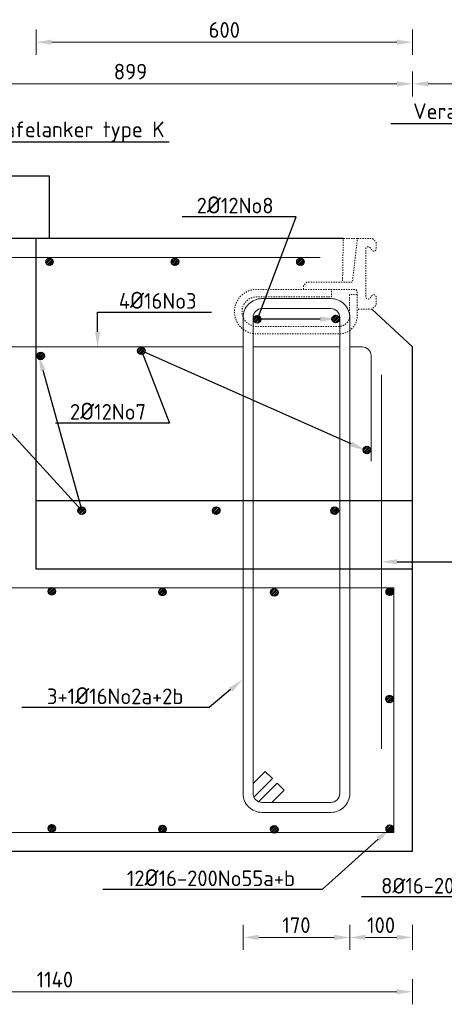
# Model space of a CAD drawing. Header units: millimetres. Extents: x -8028558 to 327273, y -63352 to 83293.
# Tile 7 of 195: x -29463 to -28786, y -8279 to -6709. Entities that reach past the tile are written whole.
import ezdxf
from ezdxf import colors
from ezdxf.entities.mleader import LeaderData, LeaderLine
from ezdxf.math import Vec2, Vec3

# ---------------------------------------------------------------- set-up
doc = ezdxf.new("R2010")
doc.units = ezdxf.units.MM
doc.linetypes.add('NLCS-HIDDEN', pattern=[4, 2, -2])
for name, color, linetype, lineweight in [('B-CO-BC-BETONVORM-AD', 252, 'Continuous', 18), ('B-CO-BC-BETONVORM-GD', 90, 'Continuous', 25), ('B-CO-BC-BETONVORM-M', 7, 'Continuous', 18), ('B-CO-BC-STORTNAAD-GD', 10, 'BC-STORTNAAD', 25), ('B-CO-BC-WAPENING-GD', 130, 'Continuous', 25), ('B-CO-BC-WAPENING_HOOFDWAPENING-G', 170, 'Continuous', 18), ('B-CO-SC-STAALVORM-AD', 252, 'Continuous', 18), ('B-CO-SC-STAALVORM-GN', 10, 'NLCS-HIDDEN', 13), ('B-GV-AM-AS_KUNSTWERK_GELUIDSWERENDEVOORZIENING-GD', 10, 'Continuous', 25), ('X-XX-AL-M', 7, 'Continuous', 18), ('X-XX-AL-VERWIJZING-T25', 7, 'Continuous', 25)]:
    doc.layers.add(name, color=color, linetype=linetype, lineweight=lineweight)
doc.styles.add('NLCS-ISO-MM10-T25', font='NLCS-ISO.ttf', dxfattribs={"height": 25})
doc.linetypes.add('BC-STORTNAAD', pattern='A,15,-1,[175,NLCS.SHX,S=1,R=0,X=0,Y=0],-1', length=17)
doc.dimstyles.new('NLCS-MM10-T25-PIJL_L0_H0', dxfattribs={"dimscale": 10, "dimtxt": 2.5, "dimasz": 2.5, "dimexe": 2, "dimexo": 2, "dimgap": 0.7, "dimtad": 1, "dimdec": 0, "dimzin": 0, "dimdsep": 46, "dimtxsty": 'NLCS-ISO-MM10-T25', "dimcen": 0, "dimdle": 2, "dimclrd": 256, "dimclre": 256, "dimclrt": 256, "dimadec": 0, "dimazin": 0, "dimtfac": 1, "dimtdec": 3, "dimtofl": 0, "dimtmove": 0, "dimatfit": 3, "dimfxl": 2, "dimfxlon": 1, "dimtfillclr": 256, "dimtolj": 1, "dimtzin": 0, "dimlwd": -1, "dimlwe": -1, "dimarcsym": 0})
doc.dimstyles.new('NLCS-MM10-T25-PIJL_L0_H4', dxfattribs={"dimscale": 10, "dimtxt": 2.5, "dimasz": 2.5, "dimexe": 2, "dimexo": 2, "dimgap": 0.7, "dimtad": 1, "dimdec": 0, "dimzin": 0, "dimdsep": 46, "dimtxsty": 'NLCS-ISO-MM10-T25', "dimcen": 0, "dimdle": 2, "dimclrd": 256, "dimclre": 256, "dimclrt": 256, "dimadec": 4, "dimazin": 0, "dimtfac": 1, "dimtdec": 3, "dimtofl": 0, "dimtmove": 0, "dimatfit": 3, "dimfxl": 2, "dimfxlon": 1, "dimtfillclr": 256, "dimtolj": 1, "dimtzin": 0, "dimlwd": -1, "dimlwe": -1, "dimarcsym": 0})
pattern_1 = [(45, (0, 50.9847), (-2.8284271, 2.8284271), []), (45, (0, 53.413), (-2.8284271, 2.8284271), []), (45, (0, 53.513), (-2.8284271, 2.8284271), []), (45, (0, 53.613), (-2.8284271, 2.8284271), [])]
pattern_2 = [(45, (0, 0), (-2.8284271, 2.8284271), []), (45, (0, 2.4284), (-2.8284271, 2.8284271), []), (45, (0, 2.5284), (-2.8284271, 2.8284271), []), (45, (0, 2.6284), (-2.8284271, 2.8284271), [])]
pattern_3 = [(45, (0, 37), (-2.8284271, 2.8284271), []), (45, (0, 39.4284), (-2.8284271, 2.8284271), []), (45, (0, 39.5284), (-2.8284271, 2.8284271), []), (45, (0, 39.6284), (-2.8284271, 2.8284271), [])]

# ---------------------------------------------------------------- blocks, each defined once
blk = doc.blocks.new('*D127')
at = {"layer": 'B-CO-BC-BETONVORM-M', "transparency": 16777216}
for p, q in [((-28836.6, -6831.4), (-28836.6, -6791.4)), ((-28601.8, -6831.4), (-28601.8, -6791.4)), ((-28811.6, -6811.4), (-28626.8, -6811.4))]:
    blk.add_line(p, q, dxfattribs=at)
for points in [[(-28811.6, -6807.2), (-28811.6, -6815.5), (-28836.6, -6811.4)], [(-28626.8, -6807.2), (-28626.8, -6815.5), (-28601.8, -6811.4)]]:
    blk.add_solid(points, dxfattribs=at)
at = {"layer": 'B-CO-BC-BETONVORM-M', "transparency": 16777216, "insert": (-28719.2, -6791.9), "char_height": 25, "attachment_point": 5, "style": 'NLCS-ISO-MM10-T25'}
blk.add_mtext('\\A1;Var', dxfattribs=at)
blk = doc.blocks.new('*D129')
at = {"layer": 'X-XX-AL-M', "transparency": 16777216}
for p, q in [((-29976.6, -8239.1), (-29976.6, -8279.1)), ((-28836.6, -8239.1), (-28836.6, -8279.1)), ((-29951.6, -8259.1), (-28861.6, -8259.1))]:
    blk.add_line(p, q, dxfattribs=at)
for points in [[(-29951.6, -8254.9), (-29951.6, -8263.2), (-29976.6, -8259.1)], [(-28861.6, -8254.9), (-28861.6, -8263.2), (-28836.6, -8259.1)]]:
    blk.add_solid(points, dxfattribs=at)
at = {"layer": 'X-XX-AL-M', "transparency": 16777216, "insert": (-29406.6, -8239.6), "char_height": 25, "attachment_point": 5, "style": 'NLCS-ISO-MM10-T25'}
blk.add_mtext('\\A1;1140', dxfattribs=at)
blk = doc.blocks.new('*D130')
at = {"layer": 'B-CO-BC-BETONVORM-M', "transparency": 16777216}
for p, q in [((-29436.6, -6764.9), (-29436.6, -6724.9)), ((-28836.6, -6764.9), (-28836.6, -6724.9)), ((-29411.6, -6744.9), (-28861.6, -6744.9))]:
    blk.add_line(p, q, dxfattribs=at)
for points in [[(-29411.6, -6740.8), (-29411.6, -6749.1), (-29436.6, -6744.9)], [(-28861.6, -6740.8), (-28861.6, -6749.1), (-28836.6, -6744.9)]]:
    blk.add_solid(points, dxfattribs=at)
at = {"layer": 'B-CO-BC-BETONVORM-M', "transparency": 16777216, "insert": (-29136.6, -6725.4), "char_height": 25, "attachment_point": 5, "style": 'NLCS-ISO-MM10-T25'}
blk.add_mtext('\\A1;600', dxfattribs=at)
blk = doc.blocks.new('*D131')
at = {"layer": 'X-XX-AL-M', "transparency": 16777216}
for p, q in [((-29106.6, -8152.4), (-29106.6, -8192.4)), ((-28936.6, -8152.4), (-28936.6, -8192.4)), ((-29081.6, -8172.4), (-28961.6, -8172.4))]:
    blk.add_line(p, q, dxfattribs=at)
for points in [[(-29081.6, -8168.2), (-29081.6, -8176.6), (-29106.6, -8172.4)], [(-28961.6, -8168.2), (-28961.6, -8176.6), (-28936.6, -8172.4)]]:
    blk.add_solid(points, dxfattribs=at)
at = {"layer": 'X-XX-AL-M', "transparency": 16777216, "insert": (-29021.6, -8152.9), "char_height": 25, "attachment_point": 5, "style": 'NLCS-ISO-MM10-T25'}
blk.add_mtext('\\A1;170', dxfattribs=at)
blk = doc.blocks.new('*D151')
at = {"layer": 'X-XX-AL-M', "transparency": 16777216}
for p, q in [((-30240, -7585.1), (-30280, -7585.1)), ((-30260, -8010.1), (-30260, -7610.1)), ((-30240, -8035.1), (-30280, -8035.1))]:
    blk.add_line(p, q, dxfattribs=at)
for points in [[(-30264.2, -7610.1), (-30255.8, -7610.1), (-30260, -7585.1)], [(-30264.2, -8010.1), (-30255.8, -8010.1), (-30260, -8035.1)]]:
    blk.add_solid(points, dxfattribs=at)
at = {"layer": 'X-XX-AL-M', "transparency": 16777216, "insert": (-30279.5, -7810.1), "char_height": 25, "attachment_point": 5, "rotation": 90, "style": 'NLCS-ISO-MM10-T25'}
blk.add_mtext('\\A1;450', dxfattribs=at)
blk = doc.blocks.new('*D306')
at = {"layer": 'X-XX-AL-M', "transparency": 16777216}
for p, q in [((-30240, -7185.1), (-30280, -7185.1)), ((-30260, -7560.1), (-30260, -7210.1)), ((-30240, -7585.1), (-30280, -7585.1))]:
    blk.add_line(p, q, dxfattribs=at)
for points in [[(-30264.2, -7210.1), (-30255.8, -7210.1), (-30260, -7185.1)], [(-30264.2, -7560.1), (-30255.8, -7560.1), (-30260, -7585.1)]]:
    blk.add_solid(points, dxfattribs=at)
at = {"layer": 'X-XX-AL-M', "transparency": 16777216, "insert": (-30279.5, -7385.1), "char_height": 25, "attachment_point": 5, "rotation": 90, "style": 'NLCS-ISO-MM10-T25'}
blk.add_mtext('\\A1;400', dxfattribs=at)
blk = doc.blocks.new('*D1805')
at = {"layer": 'X-XX-AL-M', "transparency": 16777216}
for p, q in [((-28936.6, -8152.4), (-28936.6, -8192.4)), ((-28836.6, -8152.4), (-28836.6, -8192.4)), ((-28911.6, -8172.4), (-28861.6, -8172.4))]:
    blk.add_line(p, q, dxfattribs=at)
for points in [[(-28911.6, -8168.2), (-28911.6, -8176.6), (-28936.6, -8172.4)], [(-28861.6, -8168.2), (-28861.6, -8176.6), (-28836.6, -8172.4)]]:
    blk.add_solid(points, dxfattribs=at)
at = {"layer": 'X-XX-AL-M', "transparency": 16777216, "insert": (-28886.6, -8152.9), "char_height": 25, "attachment_point": 5, "style": 'NLCS-ISO-MM10-T25'}
blk.add_mtext('\\A1;100', dxfattribs=at)
blk = doc.blocks.new('*D2052')
at = {"layer": 'B-CO-BC-BETONVORM-M', "transparency": 16777216}
for p, q in [((-29735.6, -6831.4), (-29735.6, -6791.4)), ((-28836.6, -6831.4), (-28836.6, -6791.4)), ((-28861.6, -6811.4), (-29710.6, -6811.4))]:
    blk.add_line(p, q, dxfattribs=at)
for points in [[(-29710.6, -6807.2), (-29710.6, -6815.5), (-29735.6, -6811.4)], [(-28861.6, -6807.2), (-28861.6, -6815.5), (-28836.6, -6811.4)]]:
    blk.add_solid(points, dxfattribs=at)
at = {"layer": 'B-CO-BC-BETONVORM-M', "transparency": 16777216, "insert": (-29286.1, -6791.9), "char_height": 25, "attachment_point": 5, "style": 'NLCS-ISO-MM10-T25'}
blk.add_mtext('\\A1;899', dxfattribs=at)
blk = doc.blocks.new('Verankering geluidscherm')
at = {"layer": 'B-GV-AM-AS_KUNSTWERK_GELUIDSWERENDEVOORZIENING-GD', "flags": 128}
for points in [[(-29790.6, -6868.1), (-29790.6, -6858.1)], [(-29680.6, -6868.1), (-29680.6, -6858.1)], [(-29790.6, -6888.1), (-29790.6, -6878.1)], [(-29680.6, -6888.1), (-29680.6, -6878.1)], [(-29790.6, -6908.1), (-29790.6, -6898.1)], [(-29680.6, -6908.1), (-29680.6, -6898.1)], [(-29790.6, -6928.1), (-29790.6, -6918.1)], [(-29680.6, -6928.1), (-29680.6, -6918.1)], [(-29985.6, -6958.1), (-29985.6, -6933.1), (-29485.6, -6933.1), (-29485.6, -6958.1)], [(-30055.6, -7058.1), (-30055.6, -6958.1), (-29415.6, -6958.1), (-29415.6, -7058.1)]]:
    blk.add_lwpolyline(points, dxfattribs=at)

msp = doc.modelspace()

# ---------------------------------------------------------------- hatches: boundary and pattern name
at = {"layer": 'B-CO-SC-STAALVORM-AD'}
h = msp.add_hatch(dxfattribs=at)
h.set_pattern_fill('ACO-STAAL', color=256, pattern_type=2)
h.set_pattern_definition([(45, (524.8213, 903.943), (-2.8284271, 2.8284271), []), (45, (524.8213, 906.3716), (-2.8284271, 2.8284271), []), (45, (524.8213, 906.4716), (-2.8284271, 2.8284271), []), (45, (524.8213, 906.5716), (-2.8284271, 2.8284271), [])])
h.paths.add_polyline_path([(-29409.2, -7095.1, 1), (-29421.2, -7095.1, 1)])
h = msp.add_hatch(dxfattribs=at)
h.set_pattern_fill('ACO-STAAL', color=256, pattern_type=2)
h.set_pattern_definition([(45, (724.8213, 903.943), (-2.8284271, 2.8284271), []), (45, (724.8213, 906.3716), (-2.8284271, 2.8284271), []), (45, (724.8213, 906.4716), (-2.8284271, 2.8284271), []), (45, (724.8213, 906.5716), (-2.8284271, 2.8284271), [])])
h.paths.add_polyline_path([(-29209.2, -7095.1, 1), (-29221.2, -7095.1, 1)])
h = msp.add_hatch(dxfattribs=at)
h.set_pattern_fill('ACO-STAAL', color=256, pattern_type=2)
h.set_pattern_definition([(45, (924.8213, 903.943), (-2.8284271, 2.8284271), []), (45, (924.8213, 906.3716), (-2.8284271, 2.8284271), []), (45, (924.8213, 906.4716), (-2.8284271, 2.8284271), []), (45, (924.8213, 906.5716), (-2.8284271, 2.8284271), [])])
h.paths.add_polyline_path([(-29009.2, -7095.1, 1), (-29021.2, -7095.1, 1)])
h = msp.add_hatch(dxfattribs=at)
h.set_pattern_fill('ACO-STAAL', color=256, pattern_type=2)
h.set_pattern_definition(pattern_3)
h.paths.add_polyline_path([(-29090.3, -7186.8, -1), (-29078.3, -7186.8, -1)])
h = msp.add_hatch(dxfattribs=at)
h.set_pattern_fill('ACO-STAAL', color=256, pattern_type=2)
h.set_pattern_definition(pattern_3)
edge = h.paths.add_edge_path()
edge.add_arc((-28959, -7186.3), 6, 180, 540, ccw=False)
h = msp.add_hatch(dxfattribs=at)
h.set_pattern_fill('ACO-STAAL', color=256, pattern_type=2)
h.set_pattern_definition(pattern_1)
h.paths.add_polyline_path([(-29262.7, -7237.1, 1), (-29274.7, -7237.1, 1)])
h = msp.add_hatch(dxfattribs=at)
h.set_pattern_fill('ACO-STAAL', color=256, pattern_type=2)
h.set_pattern_definition(pattern_1)
h.paths.add_polyline_path([(-29423.3, -7245.1, 1), (-29435.3, -7245.1, 1)])
h = msp.add_hatch(dxfattribs=at)
h.set_pattern_fill('ACO-STAAL', color=256, pattern_type=2)
h.set_pattern_definition([(45, (0, 17.1355), (-2.8284271, 2.8284271), []), (45, (0, 19.564), (-2.8284271, 2.8284271), []), (45, (0, 19.664), (-2.8284271, 2.8284271), []), (45, (0, 19.764), (-2.8284271, 2.8284271), [])])
h.paths.add_polyline_path([(-28903.3, -7395.2, 1), (-28915.3, -7395.2, 1)])
h = msp.add_hatch(dxfattribs=at)
h.set_pattern_fill('ACO-STAAL', color=256, pattern_type=2)
h.set_pattern_definition(pattern_2)
h.paths.add_polyline_path([(-29357.8, -7491.9, 1), (-29369.8, -7491.9, 1)])
h = msp.add_hatch(dxfattribs=at)
h.set_pattern_fill('ACO-STAAL', color=256, pattern_type=2)
h.set_pattern_definition(pattern_2)
h.paths.add_polyline_path([(-29143.5, -7491.9, 1), (-29155.5, -7491.9, 1)])
h = msp.add_hatch(dxfattribs=at)
h.set_pattern_fill('ACO-STAAL', color=256, pattern_type=2)
h.set_pattern_definition(pattern_2)
h.paths.add_polyline_path([(-28954.8, -7491.9, 1), (-28966.8, -7491.9, 1)])
h = msp.add_hatch(dxfattribs=at)
h.set_pattern_fill('ACO-STAAL', color=256, pattern_type=2)
h.set_pattern_definition(pattern_2)
h.paths.add_polyline_path([(-29405.5, -7620.4, 1), (-29417.5, -7620.4, 1)])
h = msp.add_hatch(dxfattribs=at)
h.set_pattern_fill('ACO-STAAL', color=256, pattern_type=2)
h.set_pattern_definition(pattern_2)
h.paths.add_polyline_path([(-29229.1, -7621.5, 1), (-29241.1, -7621.5, 1)])
h = msp.add_hatch(dxfattribs=at)
h.set_pattern_fill('ACO-STAAL', color=256, pattern_type=2)
h.set_pattern_definition(pattern_2)
h.paths.add_polyline_path([(-29050.9, -7622.2, 1), (-29062.9, -7622.2, 1)])
h = msp.add_hatch(dxfattribs=at)
h.set_pattern_fill('ACO-STAAL', color=256, pattern_type=2)
h.set_pattern_definition(pattern_2)
h.paths.add_polyline_path([(-28866.8, -7621.1, 1), (-28878.8, -7621.1, 1)])
h = msp.add_hatch(dxfattribs=at)
h.set_pattern_fill('ACO-STAAL', color=256, pattern_type=2)
h.set_pattern_definition(pattern_2)
h.paths.add_polyline_path([(-28866.8, -7621.3, 1), (-28878.8, -7621.3, 1)])
h = msp.add_hatch(dxfattribs=at)
h.set_pattern_fill('ACO-STAAL', color=256, pattern_type=2)
h.set_pattern_definition(pattern_2)
h.paths.add_polyline_path([(-28867.3, -7792.3, 1), (-28879.3, -7792.3, 1)])
h = msp.add_hatch(dxfattribs=at)
h.set_pattern_fill('ACO-STAAL', color=256, pattern_type=2)
h.set_pattern_definition(pattern_2)
h.paths.add_polyline_path([(-29405.5, -7998.4, 1), (-29417.5, -7998.4, 1)])
h = msp.add_hatch(dxfattribs=at)
h.set_pattern_fill('ACO-STAAL', color=256, pattern_type=2)
h.set_pattern_definition(pattern_2)
h.paths.add_polyline_path([(-29229.1, -7999.5, 1), (-29241.1, -7999.5, 1)])
h = msp.add_hatch(dxfattribs=at)
h.set_pattern_fill('ACO-STAAL', color=256, pattern_type=2)
h.set_pattern_definition(pattern_2)
h.paths.add_polyline_path([(-29050.9, -8000.2, 1), (-29062.9, -8000.2, 1)])
h = msp.add_hatch(dxfattribs=at)
h.set_pattern_fill('ACO-STAAL', color=256, pattern_type=2)
h.set_pattern_definition(pattern_2)
h.paths.add_polyline_path([(-28866.8, -7999.1, 1), (-28878.8, -7999.1, 1)])

# ---------------------------------------------------------------- linework, layer by layer
at = {"layer": 'B-CO-BC-BETONVORM-GD', "flags": 128}
for points in [[(-28947, -7058.1), (-30201.6, -7058.1)], [(-28836.6, -7230.7), (-28901.2, -7170.7)], [(-28836.6, -7635.1), (-28836.6, -7230.7)], [(-28836.6, -8035.1), (-28836.6, -7585.1)], [(-29976.6, -8035.1), (-28836.6, -8035.1)]]:
    msp.add_lwpolyline(points, dxfattribs=at)
at = {"layer": 'B-CO-BC-STORTNAAD-GD', "ltscale": 0.5, "flags": 128}
for points in [[(-29436.6, -7585.1), (-29436.6, -7058.1)], [(-28836.6, -7476.4), (-29436.6, -7476.4)], [(-28836.6, -7585.1), (-29436.6, -7585.1)]]:
    msp.add_lwpolyline(points, dxfattribs=at)
at = {"layer": 'B-CO-BC-WAPENING-GD'}
for centre in [(-29415.2, -7095.1), (-29215.2, -7095.1), (-29015.2, -7095.1), (-29084.3, -7186.8), (-28959, -7186.3), (-29268.7, -7237.1), (-29429.3, -7245.1), (-28909.3, -7395.2), (-29363.8, -7491.9), (-29149.5, -7491.9), (-28960.8, -7491.9), (-29411.5, -7620.4), (-29235.1, -7621.5), (-29056.9, -7622.2), (-28872.8, -7621.1), (-28872.8, -7621.3), (-28873.3, -7792.3), (-29411.5, -7998.4), (-29235.1, -7999.5), (-29056.9, -8000.2), (-28872.8, -7999.1)]:
    msp.add_circle(centre, 6, dxfattribs=at)
at = {"layer": 'B-CO-BC-WAPENING_HOOFDWAPENING-G', "flags": 128}
for points in [[(-30201.6, -7088.1), (-28983.6, -7088.1)], [(-29106.6, -7230.8), (-29931.6, -7230.8)], [(-28952.6, -7230.8), (-29090.6, -7230.8)], [(-28916.7, -7230.8), (-28936.6, -7230.8)], [(-28902.7, -7413.2), (-28902.7, -7244.8)], [(-28886.1, -7275.1), (-28886.1, -7871.7)], [(-28866.6, -7615.1), (-29926.3, -7615.1)], [(-28866.6, -8005.1), (-28866.6, -7615.1)], [(-29946.6, -8005.1), (-28866.6, -8005.1)]]:
    msp.add_lwpolyline(points, dxfattribs=at)
at = {"layer": 'B-CO-BC-WAPENING_HOOFDWAPENING-G'}
for points in [[(-29106.6, -7273.2), (-29106.6, -7943.1, 0.414214), (-29076.6, -7973.1), (-28966.6, -7973.1, 0.414214), (-28936.6, -7943.1), (-28936.6, -7531), (-28936.6, -7273.2), (-28936.6, -7183.8, 0.414214), (-28966.6, -7153.8), (-29076.6, -7153.8, 0.414214), (-29106.6, -7183.8)], [(-29090.6, -7273.2), (-29090.6, -7943.1, 0.414214), (-29076.6, -7957.1), (-28966.6, -7957.1, 0.414214), (-28952.6, -7943.1), (-28952.6, -7531), (-28952.6, -7273.2), (-28952.6, -7183.8, 0.414214), (-28966.6, -7169.8), (-29076.6, -7169.8, 0.414214), (-29090.6, -7183.8)]]:
    msp.add_lwpolyline(points, format="xyb", close=True, dxfattribs=at)
at = {"layer": 'B-CO-BC-WAPENING_HOOFDWAPENING-G', "flags": 128}
msp.add_lwpolyline([(-28902.7, -7244.8, 0.414214), (-28916.7, -7230.8)], format="xyb", dxfattribs=at)
at = {"layer": 'B-CO-BC-WAPENING_HOOFDWAPENING-G'}
for points in [[(-29090.6, -7927.1), (-29071.2, -7907.8), (-29059.9, -7919.1), (-29089.5, -7948.6)], [(-29082.1, -7956), (-29052.5, -7926.4), (-29041.2, -7937.8), (-29060.6, -7957.1)]]:
    msp.add_lwpolyline(points, dxfattribs=at)
at = {"layer": 'B-CO-SC-STAALVORM-GN', "flags": 128}
for points in [[(-29010.3, -7139), (-29010.3, -7133), (-29004.8, -7127.4), (-28932.4, -7127.4), (-28924.4, -7058.1), (-28900.5, -7058.1), (-28894.7, -7063.9), (-28894.7, -7074.7, -0.748975), (-28901.2, -7076.6, 0.045064), (-28904.4, -7072.5, 0.61982), (-28911.2, -7074.5), (-28911.2, -7151.2, 0.61982), (-28904.4, -7153.2, 0.045064), (-28901.2, -7149.1, -0.748975), (-28894.7, -7151), (-28894.7, -7164.2), (-28901.2, -7170.7), (-28924.5, -7170.7)], [(-28924.8, -7147.5), (-28936.9, -7147.5), (-28936.9, -7184.1, -0.360277), (-28953.8, -7198.1), (-29084.8, -7198.1, -1), (-29084.8, -7151), (-28965.7, -7151), (-28965.7, -7139), (-29084.8, -7139, 1), (-29084.8, -7210.1), (-28953.8, -7210.1, 0.360277), (-28925.1, -7186.3), (-28924.8, -7177.8), (-28924.8, -7143.5, 0.3609), (-28928.5, -7139), (-28965.7, -7139)]]:
    msp.add_lwpolyline(points, format="xyb", dxfattribs=at)
msp.add_lwpolyline([(-28924.4, -7058.1), (-28947, -7058.1), (-28948.1, -7127.4)], dxfattribs=at)

# ---------------------------------------------------------------- block references
at = {"layer": 'B-CO-BC-BETONVORM-AD'}
msp.add_blockref('Verankering geluidscherm', (0, 0), dxfattribs=at)

# ---------------------------------------------------------------- dimensions: what is measured, and where the dimension line sits
at = {"layer": 'B-CO-BC-BETONVORM-M'}
dim = msp.add_linear_dim(base=(-28836.6, -6744.9), p1=(-29436.6, -7185.1), p2=(-28836.6, -7267.7), dimstyle='NLCS-MM10-T25-PIJL_L0_H0', dxfattribs=at)
dim.commit()
dim.dimension.update_dxf_attribs({"geometry": '*D130', "text_midpoint": (-29136.6, -6725.4)})
dim = msp.add_linear_dim(base=(-29735.6, -6811.4), p1=(-28836.6, -7230.7), p2=(-29735.6, -7033.1), angle=180, dimstyle='NLCS-MM10-T25-PIJL_L0_H0', dxfattribs=at)
dim.commit()
dim.dimension.update_dxf_attribs({"geometry": '*D2052', "text_midpoint": (-29286.1, -6791.9)})
dim = msp.add_linear_dim(base=(-28601.8, -6811.4), p1=(-28836.6, -7585.1), p2=(-28601.8, -7585.1), text='Var', dimstyle='NLCS-MM10-T25-PIJL_L0_H0', dxfattribs=at)
dim.commit()
dim.dimension.update_dxf_attribs({"geometry": '*D127', "text_midpoint": (-28719.2, -6791.9)})
at = {"layer": 'X-XX-AL-M'}
for base, p1, p2, picture, middle in [((-30260, -7185.1), (-28836.6, -7585.1), (-30201.6, -7185.1), '*D306', (-30279.5, -7385.1)), ((-30260, -7585.1), (-28836.6, -8035.1), (-28836.6, -7585.1), '*D151', (-30279.5, -7810.1))]:
    dim = msp.add_linear_dim(base=base, p1=p1, p2=p2, angle=90, dimstyle='NLCS-MM10-T25-PIJL_L0_H4', dxfattribs=at)
    dim.commit()
    dim.dimension.update_dxf_attribs({"geometry": picture, "text_midpoint": middle})
for base, p1, p2, picture, middle in [((-28936.6, -8172.4), (-29106.6, -7943.1), (-28936.6, -7943.1), '*D131', (-29021.6, -8152.9)), ((-28836.6, -8172.4), (-28936.6, -7943.1), (-28836.6, -8035.1), '*D1805', (-28886.6, -8152.9)), ((-28836.6, -8259.1), (-29976.6, -8035.1), (-28836.6, -8035.1), '*D129', (-29406.6, -8239.6))]:
    dim = msp.add_linear_dim(base=base, p1=p1, p2=p2, dimstyle='NLCS-MM10-T25-PIJL_L0_H4', dxfattribs=at)
    dim.commit()
    dim.dimension.update_dxf_attribs({"geometry": picture, "text_midpoint": middle})

# ---------------------------------------------------------------- leaders
at = {"layer": 'X-XX-AL-VERWIJZING-T25'}
ml = msp.add_multileader_mtext('Standard', dxfattribs=at)
ml.set_content('Verankering geluidscherm', color=256, style='NLCS-ISO-MM10-T25')
ml.set_leader_properties(color=256, linetype='ByLayer', lineweight=-1)
ml.build(insert=Vec2(0, 0))
ml.multileader.update_dxf_attribs({"text_left_attachment_type": 5, "text_right_attachment_type": 5, "dogleg_length": 25, "arrow_head_size": 25})
ctx = ml.context
ctx.base_point, ctx.char_height, ctx.arrow_head_size, ctx.landing_gap_size, ctx.plane_origin = Vec3(-28844.6, -6875), 25, 25, 9, Vec3(-28383.8, -6908.1)
ctx.left_attachment, ctx.right_attachment = 5, 5
notes = []
notes.append((ctx, [(0, (1, 1, 0), (-28416.6, -6875), (-1, 0), 25, [(0, [(-28383.8, -6933.1)], 0, [])])]))
ctx.mtext.insert, ctx.mtext.flow_direction = Vec3(-28835.6, -6842.5), 5
ml = msp.add_multileader_mtext('Standard', dxfattribs=at)
ml.set_content('Tafelanker type K', color=256, style='NLCS-ISO-MM10-T25')
ml.set_leader_properties(color=256, linetype='ByLayer', lineweight=-1)
ml.build(insert=Vec2(0, 0))
ml.multileader.update_dxf_attribs({"text_left_attachment_type": 5, "text_right_attachment_type": 5, "dogleg_length": 25, "arrow_head_size": 25})
ctx = ml.context
ctx.base_point, ctx.char_height, ctx.arrow_head_size, ctx.landing_gap_size, ctx.plane_origin = Vec3(-29514.5, -6903.9), 25, 25, 9, Vec3(-29585.6, -7058.1)
ctx.left_attachment, ctx.right_attachment = 5, 5
notes.append((ctx, [(1, (1, 1, 0), (-29539.5, -6903.9), (1, 0), 25, [(0, [(-29585.6, -7058.1)], 0, [])])]))
ctx.mtext.insert, ctx.mtext.flow_direction = Vec3(-29505.5, -6871.4), 5
ml = msp.add_multileader_mtext('Standard', dxfattribs=at)
ml.set_content('2{\\H1.08333x;Ø}12No8', color=256, style='NLCS-ISO-MM10-T25')
ml.set_leader_properties(color=256, linetype='ByLayer', lineweight=-1)
ml.build(insert=Vec2(0, 0))
ml.multileader.update_dxf_attribs({"text_left_attachment_type": 5, "text_right_attachment_type": 5, "dogleg_length": 25, "arrow_head_size": 25})
ctx = ml.context
ctx.base_point, ctx.char_height, ctx.arrow_head_size, ctx.landing_gap_size, ctx.plane_origin = Vec3(-29189.7, -7023.4), 25, 25, 9, Vec3(-28962.8, -7216.7)
ctx.left_attachment, ctx.right_attachment = 5, 5
notes.append((ctx, [(0, (1, 1, 0), (-29022.1, -7023.4), (-1, 0), 25, [(1, [(-28959, -7186.3), (-29083.9, -7186.8)], 0, [])])]))
ctx.mtext.insert, ctx.mtext.flow_direction = Vec3(-29180.7, -6990.9), 5
ml = msp.add_multileader_mtext('Standard', dxfattribs=at)
ml.set_content('4{\\H1.08333x;Ø}16No3', color=256, style='NLCS-ISO-MM10-T25')
ml.set_leader_properties(color=256, linetype='ByLayer', lineweight=-1)
ml.build(insert=Vec2(0, 0))
ml.multileader.update_dxf_attribs({"text_left_attachment_type": 5, "text_right_attachment_type": 5, "dogleg_length": 25, "arrow_head_size": 25})
ctx = ml.context
ctx.base_point, ctx.char_height, ctx.arrow_head_size, ctx.landing_gap_size, ctx.plane_origin = Vec3(-29313.8, -7175.4), 25, 25, 9, Vec3(-29346.2, -7217.3)
ctx.left_attachment, ctx.right_attachment = 5, 5
notes.append((ctx, [(1, (1, 1, 0), (-29338.8, -7175.4), (1, 0), 25, [(0, [(-29338.4, -7231.6)], 0, [])])]))
ctx.mtext.insert, ctx.mtext.flow_direction = Vec3(-29304.8, -7142.9), 5
ml = msp.add_multileader_mtext('Standard', dxfattribs=at)
ml.set_content('2{\\H1.08333x;Ø}12No7', color=256, style='NLCS-ISO-MM10-T25')
ml.set_leader_properties(color=256, linetype='ByLayer', lineweight=-1)
ml.build(insert=Vec2(0, 0))
ml.multileader.update_dxf_attribs({"text_left_attachment_type": 5, "text_right_attachment_type": 5, "dogleg_length": 25, "arrow_head_size": 25})
ctx = ml.context
ctx.base_point, ctx.char_height, ctx.arrow_head_size, ctx.landing_gap_size, ctx.plane_origin = Vec3(-29391.7, -7352.3), 25, 25, 9, Vec3(-29035.2, -7633.6)
ctx.left_attachment, ctx.right_attachment = 5, 5
notes.append((ctx, [(0, (1, 1, 0), (-29224.1, -7352.3), (-1, 0), 25, [(0, [(-28911.4, -7395.7), (-29268.7, -7237.1)], 0, [])])]))
ctx.mtext.insert, ctx.mtext.flow_direction = Vec3(-29382.7, -7319.8), 5
ml = msp.add_multileader_mtext('Standard', dxfattribs=at)
ml.set_content('4{\\H1.08333x;Ø}12No9a,b', color=256, style='NLCS-ISO-MM10-T25')
ml.set_leader_properties(color=256, linetype='ByLayer', lineweight=-1)
ml.build(insert=Vec2(0, 0))
ml.multileader.update_dxf_attribs({"text_left_attachment_type": 5, "text_right_attachment_type": 5, "dogleg_length": 25, "arrow_head_size": 25})
ctx = ml.context
ctx.base_point, ctx.char_height, ctx.arrow_head_size, ctx.landing_gap_size, ctx.plane_origin = Vec3(-29723.5, -7332.4), 25, 25, 9, Vec3(-29190.2, -7289.5)
ctx.left_attachment, ctx.right_attachment = 5, 5
notes.append((ctx, [(0, (1, 1, 0), (-29509.6, -7332.4), (-1, 0), 25, [(1, [(-29432.3, -7244), (-29363.8, -7491.9)], 0, [])])]))
ctx.mtext.insert, ctx.mtext.flow_direction = Vec3(-29714.5, -7299.9), 5
ml = msp.add_multileader_mtext('Standard', dxfattribs=at)
ml.set_content('Stekken Ø12No5', color=256, style='NLCS-ISO-MM10-T25')
ml.set_leader_properties(color=256, linetype='ByLayer', lineweight=-1)
ml.build(insert=Vec2(0, 0))
ml.multileader.update_dxf_attribs({"text_left_attachment_type": 5, "text_right_attachment_type": 5, "dogleg_length": 25, "arrow_head_size": 25})
ctx = ml.context
ctx.base_point, ctx.char_height, ctx.arrow_head_size, ctx.landing_gap_size, ctx.plane_origin, ctx.plane_x_axis, ctx.plane_y_axis = Vec3(-28731.7, -7548.4), 25, 25, 9, Vec3(-28731.7, -7727.9), Vec3(0, 1), Vec3(-1, 0)
ctx.left_attachment, ctx.right_attachment = 5, 5
notes.append((ctx, [(0, (1, 1, 0), (-28731.7, -7573.4), (0, 1), 25, [(1, [(-28886.1, -7573.4), (-28552.3, -7573.4)], 0, [])])]))
ctx.mtext.insert, ctx.mtext.text_direction, ctx.mtext.rotation, ctx.mtext.flow_direction = Vec3(-28761.7, -7539.4), Vec3(0, 1), 1.570796, 5
ml = msp.add_multileader_mtext('Standard', dxfattribs=at)
ml.set_content('3+1{\\H1.08333x;Ø}16No2a+2b', color=256, style='NLCS-ISO-MM10-T25')
ml.set_leader_properties(color=256, linetype='ByLayer', lineweight=-1)
ml.build(insert=Vec2(0, 0))
ml.multileader.update_dxf_attribs({"text_left_attachment_type": 5, "text_right_attachment_type": 5, "dogleg_length": 25, "arrow_head_size": 25})
ctx = ml.context
ctx.base_point, ctx.char_height, ctx.arrow_head_size, ctx.landing_gap_size, ctx.plane_origin = Vec3(-29428.2, -7805.9), 25, 25, 9, Vec3(-29107.3, -7761.3)
ctx.left_attachment, ctx.right_attachment = 5, 5
notes.append((ctx, [(0, (1, 1, 0), (-29160.6, -7805.9), (-1, 0), 25, [(0, [(-29107.3, -7761.3)], 0, [])])]))
ctx.mtext.insert, ctx.mtext.flow_direction = Vec3(-29419.2, -7773.4), 5
ml = msp.add_multileader_mtext('Standard', dxfattribs=at)
ml.set_content('12{\\H1.08333x;Ø}16-200No55a+b', color=256, style='NLCS-ISO-MM10-T25')
ml.set_leader_properties(color=256, linetype='ByLayer', lineweight=-1)
ml.build(insert=Vec2(0, 0))
ml.multileader.update_dxf_attribs({"text_left_attachment_type": 5, "text_right_attachment_type": 5, "dogleg_length": 25, "arrow_head_size": 25})
ctx = ml.context
ctx.base_point, ctx.char_height, ctx.arrow_head_size, ctx.landing_gap_size, ctx.plane_origin = Vec3(-29300.9, -8096.1), 25, 25, 9, Vec3(-28873.7, -7985.4)
ctx.left_attachment, ctx.right_attachment = 5, 5
notes.append((ctx, [(0, (1, 1, 0), (-28980.8, -8096.1), (-1, 0), 25, [(0, [(-28872.8, -7999.1)], 0, [])])]))
ctx.mtext.insert, ctx.mtext.flow_direction = Vec3(-29291.9, -8063.6), 5
ml = msp.add_multileader_mtext('Standard', dxfattribs=at)
ml.set_content('8Ø16-200No15', color=256, style='NLCS-ISO-MM10-T25')
ml.set_leader_properties(color=256, linetype='ByLayer', lineweight=-1)
ml.build(insert=Vec2(0, 0))
ml.multileader.update_dxf_attribs({"text_left_attachment_type": 5, "text_right_attachment_type": 5, "dogleg_length": 25, "arrow_head_size": 25})
ctx = ml.context
ctx.base_point, ctx.char_height, ctx.arrow_head_size, ctx.landing_gap_size, ctx.plane_origin = Vec3(-28895.6, -8107.5), 25, 25, 9, Vec3(-28562.5, -8067.4)
ctx.left_attachment, ctx.right_attachment = 5, 5
notes.append((ctx, [(0, (1, 1, 0), (-28647.6, -8107.5), (-1, 0), 25, [(0, [(-28562.5, -8067.4)], 0, [])])]))
ctx.mtext.insert, ctx.mtext.flow_direction = Vec3(-28886.6, -8077.5), 5
for ctx, leaders in notes:
    for number, flags, end, landing, length, lines in leaders:
        leader = LeaderData()
        leader.index, (leader.has_last_leader_line, leader.has_dogleg_vector, leader.attachment_direction) = number, flags
        leader.last_leader_point, leader.dogleg_vector, leader.dogleg_length = Vec3(end), Vec3(landing), length
        for number, points, colour, breaks in lines:
            line = LeaderLine()
            line.index, line.vertices, line.color, line.breaks = number, Vec3.list(points), colors.encode_raw_color(colour), breaks
            leader.lines.append(line)
        ctx.leaders.append(leader)

doc.saveas('drawing.dxf')
